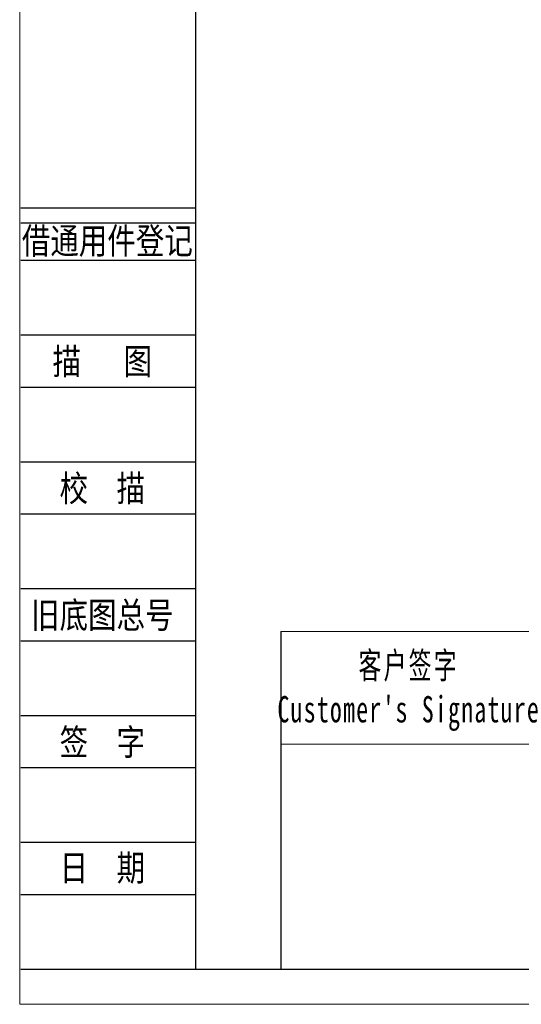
# Model space of a CAD drawing. Header units: millimetres. Extents: x 0 to 876, y 0 to 619.
# Tile 1 of 5: x 0 to 149, y 0 to 292. Entities that reach past the tile are written whole.
import ezdxf
from ezdxf.enums import TextEntityAlignment as Align

# ---------------------------------------------------------------- set-up
doc = ezdxf.new("R2010")
doc.units = ezdxf.units.MM
doc.header["$LTSCALE"] = 2
for name, color, linetype in [('2细线层', 4, 'Continuous'), ('6文字层', 3, 'Continuous'), ('7标注层', 4, 'Continuous')]:
    doc.layers.add(name, color=color, linetype=linetype)
doc.layers.add('图框_外框线', color=7, linetype='Continuous', lineweight=18)
doc.styles.add('宋体', font='txt', dxfattribs={"width": 0.8})
doc.styles.add('标准', font='txt', dxfattribs={"width": 0.667})

msp = doc.modelspace()

# ---------------------------------------------------------------- linework, layer by layer
at = {"layer": '2细线层'}
for p, q in [((0.35, 236.07), (52.14, 236.07)), ((0.35, 231.64), (52.14, 231.64)), ((0.35, 220.58), (52.14, 220.58)), ((0.35, 198.46), (52.14, 198.46)), ((0.35, 182.98), (52.14, 182.98)), ((0.35, 160.85), (52.14, 160.85)), ((0.35, 145.37), (52.14, 145.37)), ((0.35, 123.25), (52.14, 123.25)), ((0.35, 107.76), (52.14, 107.76)), ((0.35, 85.64), (52.14, 85.64)), ((0.35, 70.16), (52.14, 70.16)), ((0.35, 48.04), (52.14, 48.04)), ((0.35, 32.55), (52.14, 32.55)), ((0.35, 10.43), (52.14, 10.43))]:
    msp.add_line(p, q, dxfattribs=at)
at = {"layer": '7标注层', "color": 0}
msp.add_line((77.38, 110.54), (77.38, 10.43), dxfattribs=at)
at = {"layer": '图框_外框线'}
for p, q in [((77.38, 110.54), (865.58, 110.54)), ((77.38, 77.14), (865.58, 77.14))]:
    msp.add_line(p, q, dxfattribs=at)
at = {"layer": '图框_外框线', "color": 3}
msp.add_lwpolyline([(0, 0), (876.01, 0), (876.01, 619.46), (0, 619.46)], close=True, dxfattribs=at)
at = {"layer": '图框_外框线', "color": 3, "lineweight": 25}
msp.add_lwpolyline([(52.14, 10.43), (865.58, 10.43), (865.58, 609.04), (52.14, 609.04)], close=True, dxfattribs=at)

# ---------------------------------------------------------------- texts
at = {"layer": '6文字层', "color": 3, "style": '宋体', "width": 0.8}
for s, p in [('借通用件登记', (25.97, 226.41)), ('描   图', (24.49, 190.72)), ('校  描', (24.49, 153.11)), ('旧底图总号', (24.49, 115.51)), ('签  字', (24.49, 77.9)), ('日  期', (24.51, 40.51))]:
    msp.add_text(s, height=7.742, dxfattribs=at).set_placement(p, align=Align.MIDDLE)
at = {"layer": '图框_外框线', "color": 1, "insert": (115.28, 104.36), "char_height": 7.7954, "width": 96.9753, "attachment_point": 2, "style": '标准'}
msp.add_mtext("\\T1.1;客户签字\\PCustomer's Signature", dxfattribs=at)

doc.saveas('drawing.dxf')
